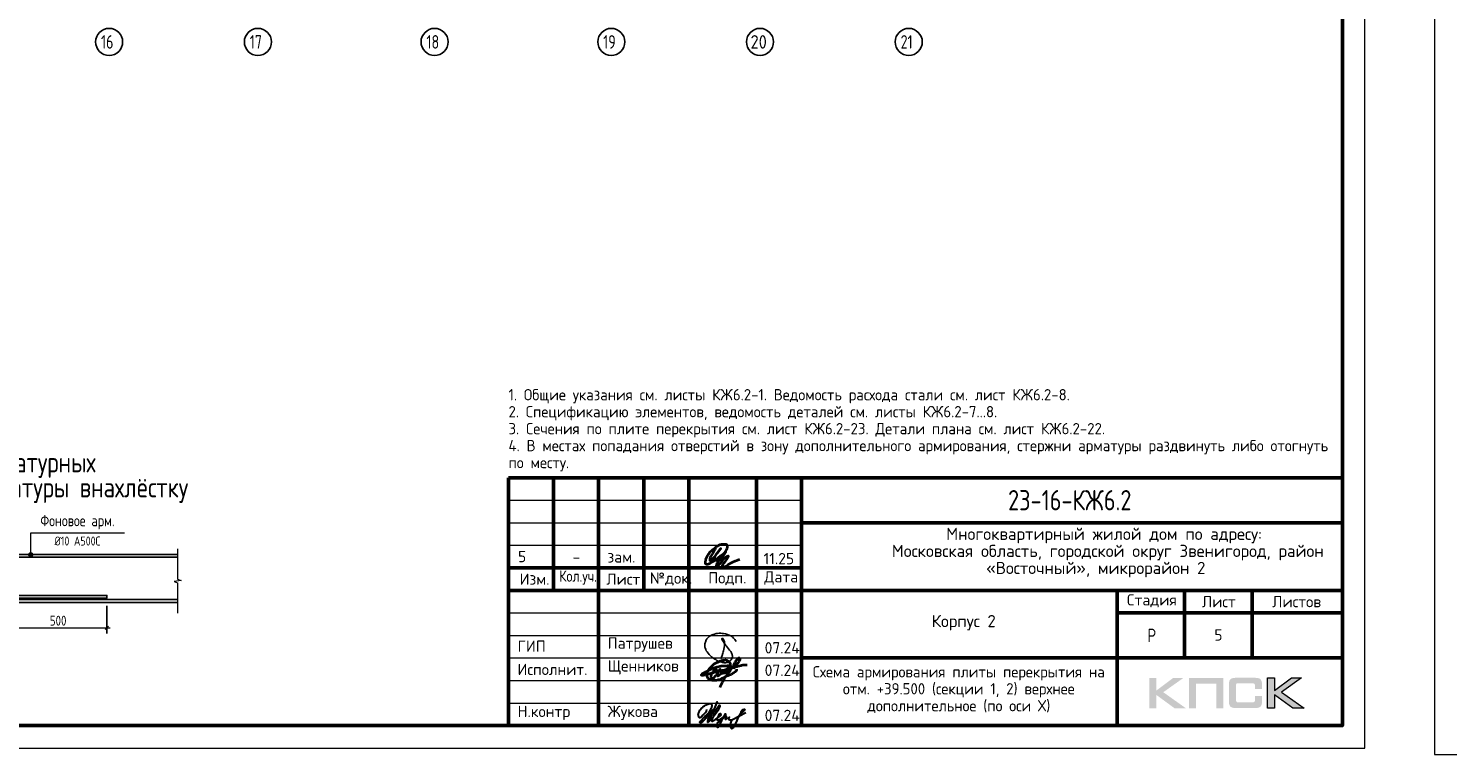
# Model space of a CAD drawing. Header units: millimetres. Extents: x 40580 to 1930067, y -240640 to 81020.
# Tile 90 of 246: x 423050 to 454537, y -240264 to -224149. Entities that reach past the tile are written whole.
import ezdxf

# ---------------------------------------------------------------- set-up
doc = ezdxf.new("R2010")
doc.units = ezdxf.units.MM
doc.linetypes.add('CENTER', pattern=[2, 1.25, -0.25, 0.25, -0.25])
for name, color, linetype, lineweight in [('Standard', 7, 'Continuous', 25), ('ОСИ', 7, 'CENTER', 15), ('Основная', 7, 'Continuous', 40), ('Примечания', 7, 'Continuous', 13), ('Текст_ общее', 7, 'Continuous', 25)]:
    doc.layers.add(name, color=color, linetype=linetype, lineweight=lineweight)
doc.styles.add('GOST 2.304', font='isocpeur.ttf', dxfattribs={"width": 0.8})
doc.styles.add('ISOCPEUR', font='isocpeur.ttf')
doc.styles.get("Standard").update_dxf_attribs({"font": 'isocpeur.ttf'})

# ---------------------------------------------------------------- blocks, each defined once
blk = doc.blocks.new('яяя')
at = {"lineweight": 30}
for points in [[(345424, 110432), (345425, 110410), (345424, 110397), (345417, 110379), (345406, 110350), (345390, 110319), (345357, 110275), (345310, 110221), (345265, 110176), (345198, 110110), (345161, 110077), (345133, 110066), (345116, 110066), (345102, 110075), (345090, 110091), (345082, 110115), (345074, 110146), (345066, 110182), (345064, 110206), (345067, 110234), (345077, 110278), (345095, 110320), (345114, 110361), (345134, 110395), (345159, 110428), (345195, 110469), (345228, 110506), (345284, 110560), (345331, 110595), (345379, 110625), (345435, 110648), (345486, 110670), (345532, 110686), (345573, 110696), (345605, 110698), (345621, 110695), (345635, 110687), (345648, 110671), (345656, 110649), (345659, 110625), (345659, 110583), (345656, 110553), (345647, 110523), (345635, 110489), (345387, 110033), (345349, 109985), (345311, 109948), (345247, 109889), (345209, 109858), (345192, 109844), (345180, 109837), (345157, 109833), (345150, 109835), (345140, 109842), (345135, 109856), (345138, 109881), (345148, 109892), (345183, 109930), (345267, 110024), (345343, 110105), (345455, 110213), (345617, 110343), (345775, 110456), (345811, 110526), (345838, 110607), (345890, 110740), (345902, 110771), (345698, 110295), (345672, 110226), (345626, 110132), (345572, 110032), (345518, 109953), (345481, 109918), (345497, 110001), (345567, 110147), (345655, 110301), (345760, 110442)], [(345481, 109918), (345476, 109896), (345475, 109874), (345485, 109861), (345506, 109866), (345539, 109891), (345632, 109983), (345968, 110450), (346022, 110527), (346029, 110560), (346027, 110579), (346026, 110590), (346010, 110605), (345993, 110609), (345975, 110601), (345962, 110584), (345954, 110562), (345857, 110421), (345783, 110292), (345741, 110183), (345701, 110079), (345665, 109985), (345660, 109952), (345666, 109929), (345669, 109915), (345682, 109910), (345702, 109914), (345735, 109941), (345846, 110007), (346065, 110160), (346075, 110193), (346070, 110217), (346066, 110236), (346052, 110241), (346030, 110241), (346007, 110228), (345978, 110203), (345960, 110164), (345892, 110010), (345895, 109986), (345904, 109966), (345925, 109964), (345969, 109968), (346045, 110000), (346218, 110114), (346261, 110154), (346280, 110184), (346282, 110210), (346278, 110225), (346263, 110229), (346241, 110222), (346220, 110198), (346162, 110049), (345989, 109904), (345932, 109849), (345906, 109805), (345891, 109739), (345890, 109690), (345899, 109652), (345924, 109647), (345956, 109655), (345980, 109674), (346058, 109838), (346158, 110046), (346261, 110098), (346314, 110120), (346292, 110079), (346269, 110036), (346261, 110008), (346267, 109998), (346293, 109998), (346363, 110039), (346445, 110095), (346421, 110068), (346414, 110040), (346407, 110011), (346416, 109990), (346466, 109972), (346509, 109977), (346574, 109984), (347172, 110293)], [(346586, 109971), (346543, 109917), (346509, 109873), (346489, 109825), (346475, 109767), (346472, 109710), (346478, 109675), (346485, 109641), (346501, 109621), (346517, 109602), (346542, 109589), (346568, 109592), (346605, 109620), (346680, 109731), (346736, 109842), (346865, 110115), (346962, 110290), (346969, 110318), (346979, 110360), (347013, 110403), (347056, 110434), (347091, 110450), (347109, 110450), (347121, 110434), (347115, 110405), (347072, 110355), (347012, 110307), (346924, 110222)]]:
    blk.add_lwpolyline(points, dxfattribs=at)
blk = doc.blocks.new('Из_буфера32210')
at = {"color": 7, "lineweight": 25}
blk.add_lwpolyline([(357, 84), (386, 160), (399, 213), (405, 239), (412, 268), (420, 299), (427, 339), (434, 380), (437, 414), (438, 442), (436, 466), (430, 489), (425, 504), (417, 519), (409, 531), (405, 535), (403, 536), (400, 539), (394, 541), (387, 543), (383, 542), (379, 539), (377, 534), (377, 528), (379, 523), (438, 428), (470, 382), (484, 365), (504, 341), (528, 310), (551, 280), (562, 264), (575, 247), (582, 235), (589, 220), (599, 198), (606, 184), (610, 167), (611, 155), (612, 143), (611, 127), (609, 116), (603, 96), (596, 82), (588, 69), (579, 56), (563, 43), (551, 34), (539, 25), (524, 16), (511, 10), (494, 5), (481, 3), (456, 0), (432, 1), (415, 3), (396, 6), (375, 11), (355, 19), (336, 24), (310, 31), (293, 39), (269, 53), (243, 69), (223, 80), (202, 93), (180, 109), (152, 128), (126, 152), (98, 182), (77, 211), (52, 241), (32, 266), (20, 293), (8, 329), (3, 348), (1, 373), (0, 393), (1, 417), (6, 440), (13, 454), (20, 476), (26, 497), (38, 517), (47, 529), (60, 548), (75, 563), (95, 581), (115, 593), (135, 606), (161, 618), (187, 628), (213, 638), (251, 647), (282, 653), (319, 655), (353, 655), (384, 652), (418, 648), (460, 641), (503, 628), (544, 611), (579, 594), (611, 573), (639, 545), (666, 515), (679, 496), (694, 471)], dxfattribs=at)

msp = doc.modelspace()

# ---------------------------------------------------------------- hatches: boundary and pattern name
h = msp.add_hatch(color=256)
h.paths.add_polyline_path([(448674.9, -238562.5), (448447.4, -238562.5), (448075.4, -238842.5), (448075.4, -238562.5), (447917.7, -238562.5), (447917.7, -239234.6), (448075.4, -239234.6), (448075.4, -238939.3), (448477.8, -239234.6), (448729.5, -239234.6), (448228.9, -238879.2)])
h.paths.add_polyline_path([(448957.7, -238689), (449403, -238689), (449403, -239234.6), (449559.3, -239234.6), (449559.3, -238562.5), (449392.6, -238562.5), (448801.4, -238562.5), (448801.4, -238721.5), (448801.4, -239234.6), (448957.7, -239234.6)])
h.paths.add_polyline_path([(450697.4, -238559), (450539.8, -238559), (450539.8, -239231.8), (450697.4, -239231.8), (450697.4, -238935.9), (451099.9, -239231.8), (451351.6, -239231.8), (450850.9, -238875.7), (451296.9, -238559), (451070.1, -238559), (450697.4, -238839.1)])
msp.add_hatch(color=256).paths.add_polyline_path([(450408.4, -238633.7), (450406.3, -238626.1), (450403.6, -238619.9), (450400.1, -238613.7), (450396.6, -238607.4), (450393.2, -238602.6), (450389, -238597.8), (450384.9, -238592.9), (450380.7, -238588.8), (450375.2, -238585.3), (450369.7, -238581.2), (450363.4, -238577.7), (450356.5, -238574.9), (450349.6, -238572.2), (450342, -238569.4), (450334.4, -238567.3), (450316.4, -238563.9), (450297.1, -238561.1), (450275.6, -238559.7), (450252.1, -238559), (449851.1, -238559), (449827.6, -238559.7), (449806.8, -238561.1), (449786.8, -238563.9), (449769.5, -238567.3), (449761.2, -238570.1), (449753.6, -238572.2), (449746.7, -238574.9), (449740.4, -238578.4), (449734.2, -238581.2), (449728, -238585.3), (449723.1, -238588.8), (449718.3, -238592.9), (449714.2, -238597.8), (449710.7, -238602.6), (449706.6, -238607.4), (449703.1, -238613.7), (449700.3, -238619.9), (449697.6, -238626.8), (449694.8, -238633.7), (449692.7, -238641.3), (449689.3, -238657.9), (449686.5, -238675.9), (449684.4, -238695.9), (449684.4, -238718.1), (449684.4, -239072.1), (449684.4, -239094.2), (449686.5, -239114.3), (449689.3, -239133), (449692.7, -239149.5), (449694.8, -239157.2), (449697.6, -239164.1), (449700.3, -239171), (449703.1, -239177.2), (449706.6, -239182.7), (449710.7, -239188.3), (449714.2, -239193.1), (449718.3, -239197.9), (449723.1, -239202.1), (449728.7, -239205.6), (449734.2, -239209), (449740.4, -239212.5), (449746.7, -239215.9), (449754.3, -239218), (449761.2, -239220.8), (449769.5, -239222.8), (449786.8, -239227), (449806.8, -239229.1), (449828.2, -239231.1), (449851.1, -239231.8), (450252.1, -239231.8), (450275.6, -239231.1), (450297.1, -239229.8), (450316.4, -239227), (450333.7, -239223.5), (450342, -239220.8), (450349.6, -239218.7), (450356.5, -239215.9), (450363.4, -239212.5), (450369.7, -239209.7), (450375.2, -239205.6), (450380.7, -239202.1), (450384.9, -239197.9), (450389, -239193.8), (450393.2, -239188.3), (450396.6, -239183.4), (450400.1, -239177.2), (450403.6, -239171), (450406.3, -239164.8), (450408.4, -239157.2), (450411.2, -239149.5), (450414.6, -239133), (450417.4, -239115), (450418.8, -239094.2), (450419.5, -239072.1), (450419.5, -238960.8), (450262.5, -238960.8), (450262.5, -239051.4), (450262.5, -239057.6), (450261.8, -239063.8), (450260.4, -239069.3), (450259, -239074.9), (450257, -239079.7), (450254.9, -239083.9), (450252.1, -239088), (450248.7, -239091.5), (450245.2, -239094.9), (450241.1, -239097.7), (450236.2, -239099.8), (450231.4, -239101.8), (450226.5, -239103.2), (450220.3, -239103.9), (450214.1, -239104.6), (450207.9, -239105.3), (449884.3, -239105.3), (449878.7, -239104.6), (449873.9, -239103.9), (449869.7, -239101.8), (449865.6, -239099.8), (449861.4, -239097), (449858, -239094.2), (449854.5, -239090.8), (449851.8, -239086.6), (449849, -239082.5), (449846.9, -239078.3), (449844.8, -239073.5), (449843.5, -239068.6), (449841.4, -239059), (449840.7, -239049.3), (449840.7, -238726.4), (449840.7, -238720.8), (449841.4, -238715.3), (449842.8, -238710.5), (449844.2, -238705.6), (449845.5, -238701.5), (449847.6, -238698), (449850.4, -238694.6), (449853.1, -238691.1), (449856.6, -238688.3), (449860.1, -238685.6), (449864.2, -238683.5), (449868.4, -238682.1), (449873.2, -238680.7), (449878, -238680), (449883.6, -238679.3), (449889.1, -238679.3), (450207.9, -238679.3), (450214.1, -238679.3), (450220.3, -238680), (450225.8, -238681.4), (450230.7, -238682.8), (450235.5, -238684.9), (450240.4, -238687), (450244.5, -238690.4), (450248, -238693.2), (450251.4, -238697.3), (450254.2, -238701.5), (450257, -238705.6), (450259, -238710.5), (450260.4, -238715.3), (450261.8, -238720.8), (450262.5, -238727.1), (450262.5, -238733.3), (450262.5, -238807.3), (450419.5, -238807.3), (450419.5, -238718.1), (450418.8, -238695.9), (450417.4, -238675.9), (450414.6, -238657.9), (450410.5, -238641.3)])
at = {"layer": 'Примечания', "linetype": 'Continuous', "lineweight": 13, "transparency": 33554687}
for points in [[(423058.5, -235825.5), (423148.5, -235825.5), (423142.2, -235803)], [(423058.5, -235825.5), (423142.2, -235803), (423064.8, -235803)], [(423064.8, -235848), (423148.5, -235825.5), (423058.5, -235825.5)], [(423064.8, -235803), (423142.2, -235803), (423126, -235786.8)], [(423064.8, -235803), (423126, -235786.8), (423081, -235786.8)], [(423064.8, -235848), (423142.2, -235848), (423148.5, -235825.5)], [(423081, -235786.8), (423126, -235786.8), (423103.5, -235780.5)], [(423081, -235864.2), (423142.2, -235848), (423064.8, -235848)], [(423081, -235864.2), (423126, -235864.2), (423142.2, -235848)], [(423126, -235864.2), (423081, -235864.2), (423103.5, -235870.5)]]:
    msp.add_hatch(color=7, dxfattribs=at).paths.add_polyline_path(points)

# ---------------------------------------------------------------- linework, layer by layer
at = {"lineweight": 0}
msp.add_lwpolyline([(450539.8, -239231.8), (450539.8, -238559), (450697.4, -238559), (450697.4, -238839.1), (451070.1, -238559), (451296.9, -238559), (450850.9, -238875.7), (451351.6, -239231.8), (451099.9, -239231.8), (450697.4, -238935.9), (450697.4, -239231.8), (450539.8, -239231.8)], close=True, dxfattribs=at)
at = {"layer": 'Standard', "color": 7, "linetype": 'Continuous', "lineweight": 50, "transparency": 33554687}
for p, q in [((433701.9, -239619.4), (433701.9, -234119.4)), ((433701.9, -234119.4), (452201.9, -234119.4)), ((434701.9, -236619.4), (434701.9, -234119.4)), ((435701.9, -239619.4), (435701.9, -234119.4)), ((436701.9, -236619.4), (436701.9, -234119.4)), ((437701.9, -239619.4), (437701.9, -234119.4)), ((439201.9, -239619.4), (439201.9, -234119.4)), ((440201.9, -239619.4), (440201.9, -234119.4)), ((440201.9, -235119.4), (452201.9, -235119.4)), ((433701.9, -236119.4), (440201.9, -236119.4)), ((433701.9, -236119.4), (440201.9, -236119.4)), ((433701.9, -236619.4), (440201.9, -236619.4)), ((433701.9, -236619.4), (440201.9, -236619.4)), ((440201.9, -236619.4), (452201.9, -236619.4)), ((447201.9, -238119.4), (447201.9, -236619.4)), ((448701.9, -238119.4), (448701.9, -236619.4)), ((450201.9, -238119.4), (450201.9, -236619.4)), ((447201.9, -237119.4), (452201.9, -237119.4)), ((440201.9, -238119.4), (452201.9, -238119.4)), ((447201.9, -239619.4), (447201.9, -238119.4)), ((447201.9, -239619.4), (447201.9, -238119.4))]:
    msp.add_line(p, q, dxfattribs=at)
at = {"layer": 'Standard', "color": 7, "linetype": 'Continuous', "lineweight": 25, "transparency": 33554687}
for p, q in [((452201.9, -239619.4), (452201.9, -234119.4)), ((433701.9, -239619.4), (452201.9, -239619.4)), ((433701.9, -239619.4), (452201.9, -239619.4)), ((433701.9, -239619.4), (452201.9, -239619.4))]:
    msp.add_line(p, q, dxfattribs=at)
at = {"layer": 'Standard', "color": 7, "linetype": 'Continuous', "lineweight": 13, "transparency": 33554687}
for p, q in [((433701.9, -234619.4), (440201.9, -234619.4)), ((433701.9, -235119.4), (440201.9, -235119.4)), ((433701.9, -235619.4), (440201.9, -235619.4)), ((433701.9, -237119.4), (440201.9, -237119.4)), ((433701.9, -237619.4), (440201.9, -237619.4)), ((433701.9, -237619.4), (440201.9, -237619.4)), ((433701.9, -238119.4), (440201.9, -238119.4)), ((433701.9, -238119.4), (440201.9, -238119.4)), ((433701.9, -238619.4), (440201.9, -238619.4)), ((433701.9, -239119.4), (440201.9, -239119.4))]:
    msp.add_line(p, q, dxfattribs=at)
for points in [[(393301.9, -240119.4), (452701.9, -240119.4), (452701.9, -198119.4), (393301.9, -198119.4), (393301.9, -240119.4)], [(454246.8, -240263.9), (513646.8, -240263.9), (513646.8, -198263.9), (454246.8, -198263.9), (454246.8, -240263.9)]]:
    msp.add_lwpolyline(points, close=True, dxfattribs=at)
at = {"layer": 'Standard', "color": 7, "linetype": 'Continuous', "lineweight": 50, "transparency": 33554687}
msp.add_lwpolyline([(395301.9, -198619.4), (452201.9, -198619.4), (452201.9, -239619.4), (395301.9, -239619.4), (395301.9, -198619.4)], close=True, dxfattribs=at)
at = {"layer": 'ОСИ', "color": 7, "linetype": 'Continuous', "lineweight": -3, "transparency": 33554687}
for centre in [(424841.9, -224449.4), (428141.9, -224449.4), (432061.9, -224449.4), (435981.9, -224449.4), (439281.9, -224449.4), (442581.9, -224449.4)]:
    msp.add_circle(centre, 300, dxfattribs=at)
at = {"layer": 'Основная', "color": 7, "ltscale": 100}
msp.add_spline([(438294.7, -235681.9), (438225.4, -235808.3), (438168.3, -235930.2), (438168.3, -235958.2), (438203, -235940.3), (438300.3, -235835.2), (438412.1, -235687.5), (438331.6, -235791.6), (438269, -235886.6), (438276.8, -235948.1), (438336.1, -235942.5), (438414.4, -235876.6), (438506.1, -235768.1), (438557.5, -235664.1), (438550.8, -235616), (438466.5, -235599.7), (438392, -235610.4), (438262.3, -235695.4), (438144.8, -235805), (438087.8, -235902.3), (438066.6, -235975), (438067.7, -236021.9), (438107.9, -236039.8), (438176.2, -236016.4), (438364.1, -235891.1), (438518.4, -235763.6), (438362.7, -235974.5), (438307.1, -236071.8), (438307, -236090.2), (438340.6, -236073.4), (438434.5, -235976.1), (438559.8, -235860.9), (438578.8, -235856.4), (438560.9, -235898.9), (438483.8, -236010.8), (438436.8, -236098), (438443.5, -236117), (438479.2, -236108.1), (438642.5, -236008.5), (438837.1, -235930.2)], degree=3, dxfattribs=at)
at = {"layer": 'Основная'}
for points in [[(438395.2, -238778.2), (438513.7, -238546.9), (438664, -238335.1), (438755.5, -238176.5), (438779.6, -238143.2), (438801.1, -238121.1), (438812.9, -238118.8), (438819.8, -238118), (438825.1, -238119.3), (438829, -238122.1), (438831.2, -238126.4), (438832, -238129.5), (438834.1, -238136.4), (438833.6, -238139.9), (438833.5, -238147.3), (438832, -238151.2), (438830.8, -238162.7), (438818.4, -238188.8), (438789, -238232.1), (438740.7, -238284.4), (438682.1, -238326.3), (438647.2, -238347.1), (438628.1, -238351.1), (438453.2, -238399.5), (438259.4, -238444.2), (438124.2, -238483), (438043.5, -238502.8), (437999.4, -238504.8), (437978.9, -238494.3), (437990.2, -238484.9), (438000.6, -238471.2), (438018, -238459.9), (438081.2, -238422.1), (438170.4, -238378.9), (438260.3, -238339.8), (438346.5, -238312.4), (438430.4, -238294.7), (438534.1, -238291), (438581.8, -238288.3)], [(438756.6, -238365.8), (438754.1, -238405.7), (438735.8, -238420.7), (438704.2, -238446.5), (438625.2, -238492.2), (438545.3, -238523.8), (438472.1, -238559.6), (438314.8, -238615.8), (438221.6, -238616.9), (438177.8, -238605.8), (438149.5, -238588), (438132.4, -238576.9), (438116.3, -238548.1), (438106.8, -238519.3), (438111.8, -238466), (438117.9, -238426.1), (438144, -238376.2), (438174.9, -238336.5), (438224.4, -238289.1), (438267.7, -238252.5), (438327.5, -238222.6), (438390.2, -238192.1), (438454, -238169.9), (438493, -238164.4), (438541, -238168.3), (438562.7, -238180.5), (438586.8, -238198.6), (438600.4, -238215.4), (438617.6, -238238.1), (438618.7, -238268.6), (438617, -238284.7), (438612.6, -238305), (438605.9, -238320.7), (438594.8, -238330.7), (438582.1, -238330.7), (438571.5, -238324.1), (438572.7, -238299.7), (438583.2, -238287.5), (438632.4, -238303.8), (438655.4, -238315.3), (438707.2, -238333.8), (438722.5, -238341.2), (438732.7, -238347.8)], [(438329.2, -238485.9), (438328.1, -238404.1), (438318.8, -238381.5), (438297.4, -238373), (438280.4, -238383.8), (438262.6, -238398.9), (438239.7, -238425.2), (438217.2, -238448.8), (438200.5, -238474.7), (438196.8, -238496.1), (438190.2, -238533.5), (438193.5, -238547.9), (438207.6, -238570.4), (438229, -238573), (438257.5, -238559.7), (438281.5, -238529.4), (438299.6, -238512), (438323.3, -238492.8), (438360.6, -238424.4), (438381.3, -238391.1), (438399.1, -238369.7), (438332.1, -238478), (438334, -238499.5), (438338.4, -238518.3), (438359.5, -238506.9), (438384.3, -238494.3), (438416.4, -238464.7), (438419.4, -238459.5), (438428.3, -238430.7), (438433.4, -238415.9), (438435.3, -238410), (438431.6, -238446.2), (438434.6, -238459.2), (438450.8, -238458.4), (438473, -238451.8), (438492.6, -238418.9), (438494.4, -238400), (438484.8, -238450.7), (438494.4, -238451), (438527, -238438.8), (438551.7, -238421.5), (438554.7, -238387.8), (438556.5, -238373.4), (438559.5, -238404.1), (438578, -238405.2), (438595.4, -238403), (438608.3, -238368.6), (438610.9, -238360.5), (438610.5, -238368.2), (438605.7, -238393.7), (438622, -238398.2)], [(438660.2, -238341.3), (438720, -238323.1), (438791.3, -238301.1), (438829.4, -238293.1), (438898.8, -238274.5), (438954.8, -238268), (438995.4, -238268.7)]]:
    msp.add_spline(points, degree=3, dxfattribs=at)
at = {"layer": 'Примечания', "color": 7, "linetype": 'Continuous', "lineweight": 13, "transparency": 33554687}
for p, q in [((423058.5, -235825.5), (423058.5, -235825.5)), ((423103.5, -235780.5), (423103.5, -235780.5)), ((423148.5, -235825.5), (423148.5, -235825.5)), ((426362.1, -235698), (426362.1, -236368.9)), ((423103.5, -235870.5), (423103.5, -235870.5)), ((426437.1, -236397.5), (426287.1, -236426)), ((426287.1, -236426), (426362.1, -236454.6)), ((426362.1, -236368.9), (426437.1, -236397.5)), ((426362.1, -236454.6), (426362.1, -237125.5)), ((426362.1, -237125.5), (426362.1, -237125.5)), ((422651, -237451.7), (424791, -237451.7)), ((424791, -237451.7), (424866, -237451.7))]:
    msp.add_line(p, q, dxfattribs=at)
at = {"layer": 'Примечания', "color": 253, "linetype": 'Continuous', "lineweight": -3, "true_color": 0xa0a0a0, "transparency": 33554687}
for q in [(424791, -236960.5), (424791, -237326.7), (424791, -237576.7)]:
    msp.add_line((424791, -237451.7), q, dxfattribs=at)
at = {"layer": 'Примечания', "color": 7, "linetype": 'Continuous', "lineweight": 25, "transparency": 33554687}
msp.add_line((424753.5, -237489.2), (424828.5, -237414.2), dxfattribs=at)
at = {"layer": 'Примечания', "color": 7, "linetype": 'Continuous', "lineweight": 13, "transparency": 33554687}
msp.add_lwpolyline([(423103.5, -235825.5), (423103.5, -235339.9), (425181, -235339.9)], dxfattribs=at)
at = {"layer": 'Примечания', "color": 7, "linetype": 'Continuous', "lineweight": 25, "transparency": 33554687}
for points in [[(426362.1, -235825.5), (419366, -235825.5), (419366, -235885.5), (426362.1, -235885.5)], [(417984.6, -236730.5), (424791, -236730.5), (424791, -236790.5), (417984.6, -236790.5)], [(426362.1, -236825.5), (422651, -236825.5), (422651, -236885.5), (426362.1, -236885.5)]]:
    msp.add_lwpolyline(points, dxfattribs=at)
at = {"layer": 'Примечания', "color": 7, "linetype": 'Continuous', "lineweight": 13, "transparency": 33554687}
msp.add_circle((423103.5, -235825.5), 45, dxfattribs=at)

# ---------------------------------------------------------------- block references
at = {"color": 1, "ltscale": 100}
msp.add_blockref('Из_буфера32210', (438057, -238225.7), dxfattribs=at)
at = {"color": 2, "lineweight": 60, "xscale": 0.5, "yscale": 0.5, "zscale": 0.5}
msp.add_blockref('яяя', (265381.2, -294478), dxfattribs=at)

# ---------------------------------------------------------------- texts
at = {"layer": 'Standard', "color": 7, "linetype": 'Continuous', "lineweight": 25, "transparency": 33554687, "style": 'ISOCPEUR'}
for s, insert, char_height, width, attachment_point in [('\\W0.75;21', (442401.9, -224599.4), 300, 472.649, 7), ('Многоквартирный\\~жилой\\~дом\\~по\\~адресу:\\~', (443412, -235574.4), 270, 5717.074, 7), ('5', (434004, -235744.7), 250, 283.333, 2), ('зам.', (436208.5, -235753.6), 250, 283.333, 2), ('11.25', (439362.4, -236039.5), 250, 693.365, 7), ('Московская\\~область,\\~городской\\~округ\\~Звенигород,\\~район\\~', (442206, -235952.4), 270, 8136.215, 7), ('-', (435208.5, -235753.6), 250, 283.333, 2), ('«Восточный»,\\~микрорайон\\~2', (444298.5, -236330.4), 270, 3952.822, 7), ('Изм.', (433949.9, -236494.7), 250, 631.146, 7), ('\\W0.83;Кол.уч.', (434828.9, -236494.7), 250, 799.955, 7), ('Лист', (435872.8, -236494.7), 250, 782.227, 7), ('№док.', (436837.4, -236512), 250, 853.387, 7), ('Подп.', (438133.2, -236505.1), 250, 764.532, 7), ('Дата', (439375, -236494.7), 250, 782.22, 7), ('Стадия', (447422.5, -236994.7), 250, 1031.11, 7), ('Лист', (449085.5, -236994.7), 250, 782.22, 7), ('Листов', (450644.8, -236994.7), 250, 1066.504, 7), ('Корпус\\~2', (443090, -237509.4), 270, 1362.869, 7), ('ГИП', (433901.9, -237981.9), 250, 586.804, 7), ('Патрушев', (435901.9, -237981.9), 250, 1386.365, 7), ('07.24', (439385, -238018.1), 250, 817.621, 7), ('\\W0.77;Р', (447878.9, -237769.4), 300, 262.919, 7), ('Исполнит.', (433901.9, -238497.7), 250, 1386.359, 7), ('Щенников', (435901.9, -238488.1), 250, 1333.081, 7), ('07.24', (439385, -238518.1), 250, 817.621, 7), ('Н.контр', (433901.9, -239497.7), 250, 1102.081, 7), ('Жукова', (435901.9, -239497.7), 250, 1031.11, 7), ('07.24', (439385, -239518.1), 250, 817.621, 7)]:
    msp.add_mtext(s, dxfattribs=dict(at, insert=insert, char_height=char_height, width=width, attachment_point=attachment_point))
at = {"layer": 'Standard', "color": 7, "linetype": 'Continuous', "lineweight": 13, "transparency": 33554687, "insert": (433701.9, -232152.7), "char_height": 250, "width": 18500, "attachment_point": 1, "line_spacing_factor": 0.903614}
msp.add_mtext('{\\W0.9524;1. Общие указания см. листы КЖ6.2-1. Ведомость расхода стали см. лист КЖ6.2-8.}\\P{\\W0.9524;2. Спецификацию элементов, ведомость деталей см. листы КЖ6.2-7...8.}\\P{\\W0.9524;3. Сечения по плите перекрытия см. лист КЖ6.2-23. Детали плана см. лист КЖ6.2-22.}\\P{\\W0.9524;4. В местах попадания отверстий в зону дополнительного армирования, стержни арматуры раздвинуть либо отогнуть по месту.}', dxfattribs=at)
at = {"layer": 'Standard', "color": 7, "linetype": 'Continuous', "lineweight": 50, "transparency": 33554687, "insert": (444784.5, -234844.4), "char_height": 450, "width": 3070.532, "attachment_point": 7, "style": 'GOST 2.304'}
msp.add_mtext('23-16-КЖ6.2', dxfattribs=at)
at = {"layer": 'Standard', "color": 7, "linetype": 'Continuous', "lineweight": 13, "transparency": 33554687, "insert": (449451.9, -237609.4), "char_height": 250, "width": 272.222, "attachment_point": 5, "style": 'ISOCPEUR'}
msp.add_mtext('\\A1;{\\fISOCPEUR|i0|b0;\\H250.000000;\\W1.000000;\\C7;5}\\P', dxfattribs=at)
at = {"layer": 'Standard', "color": 7, "linetype": 'Continuous', "lineweight": 25, "transparency": 33554687, "insert": (443692.4, -238300.6), "char_height": 250, "width": 7000, "attachment_point": 2, "line_spacing_factor": 0.903614, "style": 'ISOCPEUR'}
msp.add_mtext('{\\W0.9524;Схема армирования плиты перекрытия на отм. +39.500 (секции 1, 2) верхнее дополнительное (по оси Х)}', dxfattribs=at)
at = {"layer": 'ОСИ', "color": 7, "linetype": 'Continuous', "lineweight": 25, "transparency": 33554687, "char_height": 300, "attachment_point": 7, "style": 'ISOCPEUR'}
for s, insert, width in [('\\W0.75;16', (424661.9, -224599.4), 472.649), ('\\W0.75;17', (427961.9, -224599.4), 472.641), ('\\W0.75;18', (431881.9, -224599.4), 472.649), ('\\W0.75;19', (435801.9, -224599.4), 472.649), ('\\W0.88;20', (439071.9, -224599.4), 551.54)]:
    msp.add_mtext(s, dxfattribs=dict(at, insert=insert, width=width))
at = {"layer": 'Примечания', "color": 7, "linetype": 'Continuous', "lineweight": 25, "transparency": 33554687, "attachment_point": 7, "style": 'GOST 2.304'}
for s, insert, char_height, width in [('Фоновое\\~арм.', (423314.4, -235264.9), 250, 1812.592), ('Ø10\\~А500С', (423631, -235624.9), 200, 1153.949), ('500', (423525.5, -237401.7), 220, 516.396)]:
    msp.add_mtext(s, dxfattribs=dict(at, insert=insert, char_height=char_height, width=width))
at = {"layer": 'Текст_ общее', "color": 7, "linetype": 'Continuous', "lineweight": 50, "transparency": 33554687, "char_height": 450, "attachment_point": 7, "style": 'GOST 2.304'}
for s, insert, width in [('Стыковка\\~арматурных', (419638.4, -234123.9), 5309.467), ('стержней\\~фоновой\\~арматуры\\~внахлёстку', (417457.4, -234679.6), 6502.979)]:
    msp.add_mtext(s, dxfattribs=dict(at, insert=insert, width=width))

doc.saveas('drawing.dxf')
